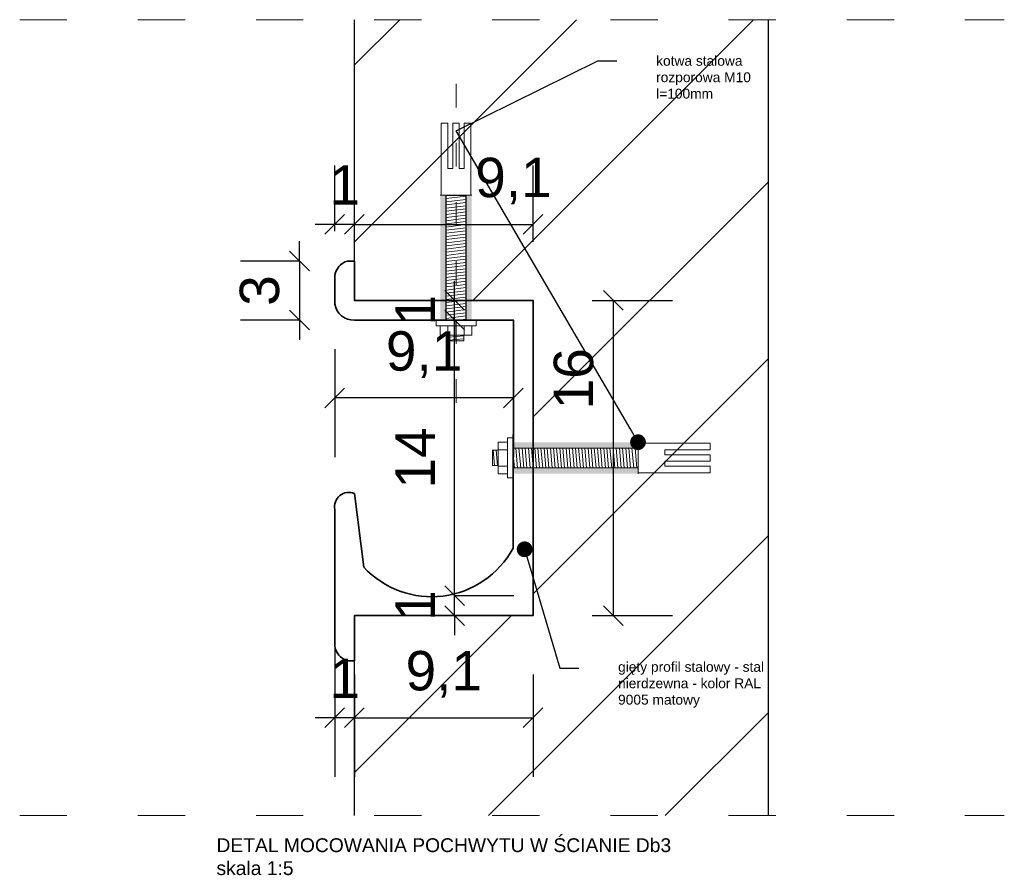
# Model space of a CAD drawing. Header units: millimetres. Extents: x -2720 to 125583, y -8970 to 34912.
# Tile 95 of 105: x 66692 to 66742, y 24182 to 24225. Entities that reach past the tile are written whole.
import ezdxf
from ezdxf import colors
from ezdxf.entities.mleader import LeaderData, LeaderLine
from ezdxf.math import Vec2, Vec3

# ---------------------------------------------------------------- set-up
doc = ezdxf.new("R2010")
doc.units = ezdxf.units.MM
doc.linetypes.add('1', pattern=[0])
doc.linetypes.add('ACAD_ISO03W100', pattern=[30, 12, -18])
doc.layers.add('A - hatch', color=253, linetype='Continuous', lineweight=5, transparency=0.6)
for name, color, linetype, lineweight in [('A - Schody', 251, 'Continuous', 13), ('A - widok', 251, 'Continuous', 5), ('A - Ściany konstrukcyjne', 3, 'Continuous', 35), ('A_KONST_ISTNIEJĄCE', 83, 'Continuous', 25), ('A_WYMIAROWANIE', 7, 'Continuous', 9)]:
    doc.layers.add(name, color=color, linetype=linetype, lineweight=lineweight)
doc.layers.add('A_HATCH', color=7, linetype='Continuous', lineweight=5, true_color=0x999999)
doc.styles.get("Standard").update_dxf_attribs({"font": 'arial.ttf'})
doc.dimstyles.new('DO WNETRZ', dxfattribs={"dimtxt": 6, "dimasz": 6, "dimexe": 3, "dimexo": 3, "dimgap": 2, "dimtad": 1, "dimdec": 1, "dimtxsty": 'Standard', "dimblk": 'OBLIQUE', "dimcen": 2.5, "dimadec": 0, "dimazin": 0, "dimtfac": 1, "dimtdec": 1, "dimtix": 1, "dimtmove": 0, "dimatfit": 3, "dimldrblk": 'OBLIQUE', "dimfxl": 4, "dimfxlon": 1, "dimarcsym": 0})

# ---------------------------------------------------------------- blocks, each defined once
blk = doc.blocks.new('_Oblique')
at = {"color": 0, "linetype": 'ByBlock', "lineweight": -2}
blk.add_line((-0.5, -0.5), (0.5, 0.5), dxfattribs=at)
blk = doc.blocks.new('*D1012')
at = {"layer": 'A_WYMIAROWANIE', "color": 0, "lineweight": -2, "ltscale": 2, "transparency": 16777216}
for p, q in [((66720.724, 24211.109), (66724.805, 24211.109)), ((66721.805, 24195.109), (66721.805, 24211.109)), ((66720.724, 24195.109), (66724.805, 24195.109))]:
    blk.add_line(p, q, dxfattribs=at)
at = {"layer": 'Defpoints', "color": 0, "ltscale": 2, "transparency": 16777216}
for p in [(66717.724, 24211.109), (66721.805, 24211.109), (66717.724, 24195.109)]:
    blk.add_point(p, dxfattribs=at)
at = {"layer": 'A_WYMIAROWANIE', "color": 0, "lineweight": -2, "ltscale": 2, "transparency": 16777216}
for p, rotation in [((66721.805, 24211.109), 90), ((66721.805, 24195.109), 270)]:
    blk.add_blockref('_Oblique', p, dxfattribs=dict(at, rotation=rotation))
at = {"layer": 'A_WYMIAROWANIE', "color": 0, "ltscale": 2, "transparency": 16777216, "insert": (66719.784, 24207.129), "char_height": 2, "attachment_point": 5, "rotation": 90}
blk.add_mtext('16', dxfattribs=at)
blk = doc.blocks.new('*D1013')
at = {"layer": 'A_WYMIAROWANIE', "color": 0, "lineweight": -2, "ltscale": 2, "transparency": 16777216}
for p, q in [((66707.652, 24214.632), (66707.652, 24217.964)), ((66708.652, 24214.109), (66708.652, 24217.964)), ((66707.652, 24214.964), (66706.652, 24214.964)), ((66708.652, 24214.964), (66707.652, 24214.964)), ((66708.652, 24214.964), (66709.652, 24214.964))]:
    blk.add_line(p, q, dxfattribs=at)
at = {"layer": 'Defpoints', "color": 0, "ltscale": 2, "transparency": 16777216}
for p in [(66707.652, 24214.964), (66707.652, 24211.632), (66708.652, 24211.109)]:
    blk.add_point(p, dxfattribs=at)
at = {"layer": 'A_WYMIAROWANIE', "color": 0, "lineweight": -2, "ltscale": 2, "transparency": 16777216}
blk.add_blockref('_Oblique', (66707.652, 24214.964), dxfattribs=at)
at = {"layer": 'A_WYMIAROWANIE', "color": 0, "lineweight": -2, "ltscale": 2, "transparency": 16777216, "rotation": 180}
blk.add_blockref('_Oblique', (66708.652, 24214.964), dxfattribs=at)
at = {"layer": 'A_WYMIAROWANIE', "color": 0, "ltscale": 2, "transparency": 16777216, "insert": (66708.152, 24216.969), "char_height": 2, "attachment_point": 5}
blk.add_mtext('1', dxfattribs=at)
blk = doc.blocks.new('*D1014')
at = {"layer": 'A_WYMIAROWANIE', "color": 0, "lineweight": -2, "ltscale": 2, "transparency": 16777216}
for p, q in [((66705.861, 24213.109), (66705.861, 24214.109)), ((66705.861, 24213.109), (66702.861, 24213.109)), ((66705.861, 24213.109), (66705.861, 24210.109)), ((66705.861, 24210.109), (66702.861, 24210.109)), ((66705.861, 24210.109), (66705.861, 24209.109))]:
    blk.add_line(p, q, dxfattribs=at)
at = {"layer": 'Defpoints', "color": 0, "ltscale": 2, "transparency": 16777216}
for p in [(66708.652, 24213.109), (66705.861, 24210.109), (66708.652, 24210.109)]:
    blk.add_point(p, dxfattribs=at)
at = {"layer": 'A_WYMIAROWANIE', "color": 0, "lineweight": -2, "ltscale": 2, "transparency": 16777216}
for p, rotation in [((66705.861, 24213.109), 270), ((66705.861, 24210.109), 90)]:
    blk.add_blockref('_Oblique', p, dxfattribs=dict(at, rotation=rotation))
at = {"layer": 'A_WYMIAROWANIE', "color": 0, "ltscale": 2, "transparency": 16777216, "insert": (66703.839, 24211.609), "char_height": 2, "attachment_point": 5, "rotation": 90}
blk.add_mtext('3', dxfattribs=at)
blk = doc.blocks.new('*D1015')
at = {"layer": 'A_WYMIAROWANIE', "color": 0, "lineweight": -2, "ltscale": 2, "transparency": 16777216}
for p, q in [((66708.652, 24192.109), (66708.652, 24186.923)), ((66717.724, 24192.109), (66717.724, 24186.923)), ((66708.652, 24189.923), (66717.724, 24189.923))]:
    blk.add_line(p, q, dxfattribs=at)
at = {"layer": 'Defpoints', "color": 0, "ltscale": 2, "transparency": 16777216}
for p in [(66708.652, 24195.109), (66717.724, 24195.109), (66717.724, 24189.923)]:
    blk.add_point(p, dxfattribs=at)
at = {"layer": 'A_WYMIAROWANIE', "color": 0, "lineweight": -2, "ltscale": 2, "transparency": 16777216, "rotation": 180}
blk.add_blockref('_Oblique', (66708.652, 24189.923), dxfattribs=at)
at = {"layer": 'A_WYMIAROWANIE', "color": 0, "lineweight": -2, "ltscale": 2, "transparency": 16777216}
blk.add_blockref('_Oblique', (66717.724, 24189.923), dxfattribs=at)
at = {"layer": 'A_WYMIAROWANIE', "color": 0, "ltscale": 2, "transparency": 16777216, "insert": (66713.188, 24192.125), "char_height": 2, "attachment_point": 5}
blk.add_mtext('9,1', dxfattribs=at)
blk = doc.blocks.new('*D1016')
at = {"layer": 'A_WYMIAROWANIE', "color": 0, "lineweight": -2, "ltscale": 2, "transparency": 16777216}
for p, q in [((66707.652, 24193.923), (66707.652, 24186.923)), ((66708.652, 24192.109), (66708.652, 24186.923)), ((66707.652, 24189.923), (66706.652, 24189.923)), ((66708.652, 24189.923), (66707.652, 24189.923)), ((66708.652, 24189.923), (66709.652, 24189.923))]:
    blk.add_line(p, q, dxfattribs=at)
at = {"layer": 'Defpoints', "color": 0, "ltscale": 2, "transparency": 16777216}
for p in [(66707.652, 24197.034), (66708.652, 24195.109), (66707.652, 24189.923)]:
    blk.add_point(p, dxfattribs=at)
at = {"layer": 'A_WYMIAROWANIE', "color": 0, "lineweight": -2, "ltscale": 2, "transparency": 16777216}
blk.add_blockref('_Oblique', (66707.652, 24189.923), dxfattribs=at)
at = {"layer": 'A_WYMIAROWANIE', "color": 0, "lineweight": -2, "ltscale": 2, "transparency": 16777216, "rotation": 180}
blk.add_blockref('_Oblique', (66708.652, 24189.923), dxfattribs=at)
at = {"layer": 'A_WYMIAROWANIE', "color": 0, "ltscale": 2, "transparency": 16777216, "insert": (66708.152, 24191.927), "char_height": 2, "attachment_point": 5}
blk.add_mtext('1', dxfattribs=at)
blk = doc.blocks.new('*D1017')
at = {"layer": 'A_WYMIAROWANIE', "color": 0, "lineweight": -2, "ltscale": 2, "transparency": 16777216}
for p, q in [((66708.652, 24214.109), (66708.652, 24217.964)), ((66717.724, 24214.076), (66717.724, 24217.964)), ((66708.652, 24214.964), (66717.724, 24214.964))]:
    blk.add_line(p, q, dxfattribs=at)
at = {"layer": 'Defpoints', "color": 0, "ltscale": 2, "transparency": 16777216}
for p in [(66717.724, 24214.964), (66708.652, 24211.109), (66717.724, 24211.076)]:
    blk.add_point(p, dxfattribs=at)
at = {"layer": 'A_WYMIAROWANIE', "color": 0, "lineweight": -2, "ltscale": 2, "transparency": 16777216, "rotation": 180}
blk.add_blockref('_Oblique', (66708.652, 24214.964), dxfattribs=at)
at = {"layer": 'A_WYMIAROWANIE', "color": 0, "lineweight": -2, "ltscale": 2, "transparency": 16777216}
blk.add_blockref('_Oblique', (66717.724, 24214.964), dxfattribs=at)
at = {"layer": 'A_WYMIAROWANIE', "color": 0, "ltscale": 2, "transparency": 16777216, "insert": (66716.724, 24217.166), "char_height": 2, "attachment_point": 5}
blk.add_mtext('9,1', dxfattribs=at)
blk = doc.blocks.new('*D1018')
at = {"layer": 'A_WYMIAROWANIE', "color": 0, "lineweight": -2, "ltscale": 2, "transparency": 16777216}
for p, q in [((66713.739, 24196.121), (66713.739, 24197.121)), ((66713.739, 24196.121), (66716.739, 24196.121)), ((66713.739, 24195.109), (66713.739, 24196.121)), ((66713.739, 24195.109), (66716.739, 24195.109)), ((66713.739, 24195.109), (66713.739, 24194.109))]:
    blk.add_line(p, q, dxfattribs=at)
at = {"layer": 'Defpoints', "color": 0, "ltscale": 2, "transparency": 16777216}
for p in [(66713.739, 24196.121), (66713.739, 24196.121), (66713.188, 24195.109)]:
    blk.add_point(p, dxfattribs=at)
at = {"layer": 'A_WYMIAROWANIE', "color": 0, "lineweight": -2, "ltscale": 2, "transparency": 16777216}
for p, rotation in [((66713.739, 24196.121), 270), ((66713.739, 24195.109), 90)]:
    blk.add_blockref('_Oblique', p, dxfattribs=dict(at, rotation=rotation))
at = {"layer": 'A_WYMIAROWANIE', "color": 0, "ltscale": 2, "transparency": 16777216, "insert": (66711.735, 24195.615), "char_height": 2, "attachment_point": 5, "rotation": 90}
blk.add_mtext('1', dxfattribs=at)
blk = doc.blocks.new('*D1019')
at = {"layer": 'A_WYMIAROWANIE', "color": 0, "lineweight": -2, "ltscale": 2, "transparency": 16777216}
for p, q in [((66713.739, 24210.109), (66710.739, 24210.109)), ((66713.739, 24196.121), (66713.739, 24210.109)), ((66713.739, 24196.121), (66716.739, 24196.121))]:
    blk.add_line(p, q, dxfattribs=at)
at = {"layer": 'Defpoints', "color": 0, "ltscale": 2, "transparency": 16777216}
for p in [(66713.739, 24210.109), (66716.724, 24210.109), (66713.739, 24196.121)]:
    blk.add_point(p, dxfattribs=at)
at = {"layer": 'A_WYMIAROWANIE', "color": 0, "lineweight": -2, "ltscale": 2, "transparency": 16777216}
for p, rotation in [((66713.739, 24210.109), 90), ((66713.739, 24196.121), 270)]:
    blk.add_blockref('_Oblique', p, dxfattribs=dict(at, rotation=rotation))
at = {"layer": 'A_WYMIAROWANIE', "color": 0, "ltscale": 2, "transparency": 16777216, "insert": (66711.735, 24203.115), "char_height": 2, "attachment_point": 5, "rotation": 90}
blk.add_mtext('14', dxfattribs=at)
blk = doc.blocks.new('*D1020')
at = {"layer": 'A_WYMIAROWANIE', "color": 0, "lineweight": -2, "ltscale": 2, "transparency": 16777216}
for p, q in [((66713.739, 24211.109), (66713.739, 24212.109)), ((66714.724, 24211.109), (66710.739, 24211.109)), ((66713.739, 24210.109), (66713.739, 24211.109)), ((66713.739, 24210.109), (66710.739, 24210.109)), ((66713.739, 24210.109), (66713.739, 24209.109))]:
    blk.add_line(p, q, dxfattribs=at)
at = {"layer": 'Defpoints', "color": 0, "ltscale": 2, "transparency": 16777216}
for p in [(66713.739, 24211.109), (66717.724, 24211.109), (66716.724, 24210.109)]:
    blk.add_point(p, dxfattribs=at)
at = {"layer": 'A_WYMIAROWANIE', "color": 0, "lineweight": -2, "ltscale": 2, "transparency": 16777216}
for p, rotation in [((66713.739, 24211.109), 270), ((66713.739, 24210.109), 90)]:
    blk.add_blockref('_Oblique', p, dxfattribs=dict(at, rotation=rotation))
at = {"layer": 'A_WYMIAROWANIE', "color": 0, "ltscale": 2, "transparency": 16777216, "insert": (66711.735, 24210.609), "char_height": 2, "attachment_point": 5, "rotation": 90}
blk.add_mtext('1', dxfattribs=at)
blk = doc.blocks.new('*D1021')
at = {"layer": 'A_WYMIAROWANIE', "color": 0, "lineweight": -2, "ltscale": 2, "transparency": 16777216}
for p, q in [((66707.652, 24208.632), (66707.652, 24203.155)), ((66716.724, 24207.109), (66716.724, 24203.155)), ((66716.724, 24206.155), (66707.652, 24206.155))]:
    blk.add_line(p, q, dxfattribs=at)
at = {"layer": 'Defpoints', "color": 0, "ltscale": 2, "transparency": 16777216}
for p in [(66707.652, 24211.632), (66716.724, 24210.109), (66707.652, 24206.155)]:
    blk.add_point(p, dxfattribs=at)
at = {"layer": 'A_WYMIAROWANIE', "color": 0, "lineweight": -2, "ltscale": 2, "transparency": 16777216, "rotation": 180}
blk.add_blockref('_Oblique', (66707.652, 24206.155), dxfattribs=at)
at = {"layer": 'A_WYMIAROWANIE', "color": 0, "lineweight": -2, "ltscale": 2, "transparency": 16777216}
blk.add_blockref('_Oblique', (66716.724, 24206.155), dxfattribs=at)
at = {"layer": 'A_WYMIAROWANIE', "color": 0, "ltscale": 2, "transparency": 16777216, "insert": (66712.188, 24208.357), "char_height": 2, "attachment_point": 5}
blk.add_mtext('9,1', dxfattribs=at)
blk = doc.blocks.new('_Dot')
at = {"color": 0, "linetype": 'ByBlock', "lineweight": -2}
blk.add_line((-0.5, 0), (-1, 0), dxfattribs=at)
at = {"color": 0, "linetype": 'ByBlock', "const_width": 0.5}
blk.add_lwpolyline([(-0.25, 0, 1), (0.25, 0, 1)], format="xyb", close=True, dxfattribs=at)

msp = doc.modelspace()

# ---------------------------------------------------------------- hatches: boundary and pattern name
at = {"layer": 'A - hatch', "transparency": 33554610}
h = msp.add_hatch(color=2, dxfattribs=at)
h.dxf.hatch_style = 1
h.paths.add_polyline_path([(66713.309, 24216.444), (66714.309, 24216.444), (66714.309, 24210.109), (66714.609, 24210.109), (66714.609, 24216.444), (66713.009, 24216.444), (66713.009, 24210.109), (66713.309, 24210.109)])
at = {"layer": 'A - hatch', "linetype": '1', "true_color": 0x939598, "transparency": 33554648}
h = msp.add_hatch(dxfattribs=at)
h.set_pattern_fill('ANSI31', color=252, scale=0.05, angle=142)
h.set_pattern_definition([(187, (-1244.69925, -912.09278), (0.01934675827, -0.15756670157), [])])
h.paths.add_polyline_path([(66713.309, 24216.444), (66714.309, 24216.444), (66714.309, 24210.109), (66713.309, 24210.109)])
h = msp.add_hatch(dxfattribs=at)
h.set_pattern_fill('ANSI31', color=252, scale=0.048619, angle=320)
h.set_pattern_definition([(5, (-2792.70921, 20732.57377), (-0.01345381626, 0.15377782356), [])])
h.paths.add_polyline_path([(66714.198, 24209.343), (66713.42, 24209.343), (66713.42, 24209.052), (66714.198, 24209.052)])
at = {"layer": 'A - hatch', "transparency": 33554610}
h = msp.add_hatch(color=2, dxfattribs=at)
h.dxf.hatch_style = 1
h.paths.add_polyline_path([(66723.051, 24203.611), (66723.051, 24202.611), (66716.717, 24202.611), (66716.717, 24202.311), (66723.051, 24202.311), (66723.051, 24203.911), (66716.717, 24203.911), (66716.717, 24203.611)])
at = {"layer": 'A - hatch', "linetype": '1', "true_color": 0x939598, "transparency": 33554648}
h = msp.add_hatch(dxfattribs=at)
h.set_pattern_fill('ANSI31', color=252, scale=0.05, angle=230)
h.set_pattern_definition([(275, (-1244.69925, -912.09278), (0.15814590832, 0.01383597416), [])])
h.paths.add_polyline_path([(66716.717, 24203.611), (66723.051, 24203.611), (66723.051, 24202.611), (66716.717, 24202.611)])
h = msp.add_hatch(dxfattribs=at)
h.set_pattern_fill('ANSI31', color=252, scale=0.048619, angle=230)
h.set_pattern_definition([(275, (63239.18143, 93709.629), (0.15377782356, 0.01345381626), [])])
h.paths.add_polyline_path([(66715.951, 24202.722), (66715.951, 24203.5), (66715.66, 24203.5), (66715.66, 24202.722)])
at = {"layer": 'A_HATCH'}
h = msp.add_hatch(dxfattribs=at)
h.set_pattern_fill('ANSI31', color=256, scale=2)
h.paths.add_polyline_path([(66708.652, 24225.36), (66729.652, 24225.36), (66729.652, 24184.958), (66708.652, 24184.958), (66708.652, 24195.109), (66717.724, 24195.109), (66717.724, 24211.109), (66708.652, 24211.109)])

# ---------------------------------------------------------------- linework, layer by layer
at = {"ltscale": 2}
msp.add_lwpolyline([(66713.309, 24216.444), (66714.309, 24216.444), (66714.309, 24210.109), (66713.309, 24210.109)], close=True, dxfattribs=at)
at = {"layer": 'A - Schody', "ltscale": 10}
for p, q in [((66713.009, 24216.444), (66714.609, 24216.444)), ((66723.051, 24203.911), (66723.051, 24202.311))]:
    msp.add_line(p, q, dxfattribs=at)
at = {"layer": 'A - widok'}
for p, q in [((66713.309, 24210.109), (66713.309, 24216.444)), ((66713.309, 24216.444), (66714.309, 24216.444)), ((66714.309, 24210.109), (66714.309, 24216.444)), ((66716.717, 24203.611), (66723.051, 24203.611)), ((66723.051, 24203.611), (66723.051, 24202.611)), ((66716.717, 24202.611), (66723.051, 24202.611))]:
    msp.add_line(p, q, dxfattribs=at)
at = {"layer": 'A - widok', "linetype": 'ACAD_ISO03W100', "ltscale": 0.2}
for points in [[(66691.652, 24225.36), (66741.652, 24225.36)], [(66691.652, 24184.958), (66741.652, 24184.958)]]:
    msp.add_lwpolyline(points, dxfattribs=at)
at = {"layer": 'A - widok', "linetype": 'ACAD_ISO03W100', "ltscale": 0.1}
msp.add_lwpolyline([(66713.809, 24205.902), (66713.809, 24222.744)], dxfattribs=at)
at = {"layer": 'A - widok'}
for points in [[(66713.059, 24216.444), (66713.059, 24220.109), (66713.392, 24220.109), (66713.392, 24217.805), (66713.646, 24217.805), (66713.646, 24220.109), (66713.973, 24220.109), (66713.973, 24217.805), (66714.227, 24217.805), (66714.227, 24220.109), (66714.559, 24220.109), (66714.559, 24216.444), (66713.059, 24216.444)], [(66714.826, 24209.817), (66712.793, 24209.817), (66712.793, 24210.109), (66714.826, 24210.109)], [(66714.609, 24209.817), (66713.009, 24209.817), (66713.009, 24209.343), (66714.609, 24209.343)], [(66714.223, 24209.817), (66713.395, 24209.817), (66713.395, 24209.343), (66714.223, 24209.343)], [(66714.198, 24209.343), (66713.42, 24209.343), (66713.42, 24209.052), (66714.198, 24209.052)], [(66716.425, 24202.094), (66716.425, 24204.127), (66716.717, 24204.127), (66716.717, 24202.094)], [(66716.425, 24202.311), (66716.425, 24203.911), (66715.951, 24203.911), (66715.951, 24202.311)], [(66716.425, 24202.697), (66716.425, 24203.524), (66715.951, 24203.524), (66715.951, 24202.697)], [(66723.051, 24203.861), (66726.717, 24203.861), (66726.717, 24203.528), (66724.413, 24203.528), (66724.413, 24203.274), (66726.717, 24203.274), (66726.717, 24202.947), (66724.413, 24202.947), (66724.413, 24202.693), (66726.717, 24202.693), (66726.717, 24202.361), (66723.051, 24202.361), (66723.051, 24203.861)], [(66715.951, 24202.722), (66715.951, 24203.5), (66715.66, 24203.5), (66715.66, 24202.722)]]:
    msp.add_lwpolyline(points, close=True, dxfattribs=at)
at = {"layer": 'A - Ściany konstrukcyjne'}
msp.add_lwpolyline([(66708.652, 24210.109), (66716.724, 24210.109), (66716.704, 24198.525, -0.513741), (66709.12, 24197.573), (66708.652, 24201.301, 0.601433), (66707.652, 24200.493), (66707.652, 24193.576, 0.295683), (66708.293, 24192.815), (66708.652, 24192.815), (66708.652, 24195.109), (66717.724, 24195.109), (66717.724, 24211.109), (66708.652, 24211.109), (66708.652, 24213.109), (66708.293, 24213.109, 0.295683), (66707.652, 24212.348), (66707.652, 24210.917, 0.379768)], format="xyb", close=True, dxfattribs=at)
at = {"layer": 'A_KONST_ISTNIEJĄCE', "ltscale": 2}
for points in [[(66708.652, 24184.958), (66708.652, 24195.109), (66717.724, 24195.109), (66717.724, 24211.109), (66708.652, 24211.109), (66708.652, 24225.36)], [(66729.652, 24225.36), (66729.652, 24184.958)]]:
    msp.add_lwpolyline(points, dxfattribs=at)

# ---------------------------------------------------------------- texts
at = {"insert": (66701.645, 24183.801), "char_height": 0.7, "attachment_point": 1}
msp.add_mtext_dynamic_manual_height_columns('DETAL MOCOWANIA POCHWYTU W ŚCIANIE Db3\\Pskala 1:5', width=171.15937, gutter_width=2.801, heights=[0], dxfattribs=at)

# ---------------------------------------------------------------- dimensions: what is measured, and where the dimension line sits
at = {"layer": 'A_WYMIAROWANIE', "ltscale": 2}
for base, p1, p2, picture, middle in [((66707.652, 24214.964), (66708.652, 24211.109), (66707.652, 24211.632), '*D1013', (66708.152, 24216.969)), ((66707.652, 24206.155), (66716.724, 24210.109), (66707.652, 24211.632), '*D1021', (66712.188, 24208.357)), ((66707.652, 24189.923), (66708.652, 24195.109), (66707.652, 24197.034), '*D1016', (66708.152, 24191.927)), ((66717.724, 24189.923), (66708.652, 24195.109), (66717.724, 24195.109), '*D1015', (66713.188, 24192.125))]:
    dim = msp.add_linear_dim(base=base, p1=p1, p2=p2, dimstyle='DO WNETRZ', override={"dimtxt": 2, "dimasz": 1, "dimgap": 1, "dimtmove": 1}, dxfattribs=at)
    dim.commit()
    dim.dimension.update_dxf_attribs({"geometry": picture, "text_midpoint": middle})
dim = msp.add_linear_dim(base=(66717.724, 24214.964), p1=(66708.652, 24211.109), p2=(66717.724, 24211.076), dimstyle='DO WNETRZ', override={"dimtxt": 2, "dimasz": 1, "dimgap": 1, "dimtmove": 1}, dxfattribs=at)
dim.commit()
dim.dimension.update_dxf_attribs({"geometry": '*D1017', "text_midpoint": (66716.724, 24214.964), "dimtype": 160})
for base, p1, p2, override, picture, middle in [((66705.861, 24210.109), (66708.652, 24213.109), (66708.652, 24210.109), {"dimtxt": 2, "dimasz": 1, "dimgap": 1}, '*D1014', (66703.839, 24211.609)), ((66713.739, 24211.109), (66716.724, 24210.109), (66717.724, 24211.109), {"dimtxt": 2, "dimasz": 1, "dimgap": 1, "dimtmove": 1}, '*D1020', (66711.735, 24210.609)), ((66713.739, 24210.109), (66713.739, 24196.121), (66716.724, 24210.109), {"dimtxt": 2, "dimasz": 1, "dimgap": 1, "dimtmove": 1}, '*D1019', (66711.735, 24203.115)), ((66713.739, 24196.121), (66713.188, 24195.109), (66713.739, 24196.121), {"dimtxt": 2, "dimasz": 1, "dimgap": 1, "dimtmove": 1}, '*D1018', (66711.735, 24195.615))]:
    dim = msp.add_linear_dim(base=base, p1=p1, p2=p2, angle=90, dimstyle='DO WNETRZ', override=override, dxfattribs=at)
    dim.commit()
    dim.dimension.update_dxf_attribs({"geometry": picture, "text_midpoint": middle})
dim = msp.add_linear_dim(base=(66721.805, 24211.109), p1=(66717.724, 24195.109), p2=(66717.724, 24211.109), angle=90, dimstyle='DO WNETRZ', override={"dimtxt": 2, "dimasz": 1, "dimgap": 1, "dimtmove": 1}, dxfattribs=at)
dim.commit()
dim.dimension.update_dxf_attribs({"geometry": '*D1012', "text_midpoint": (66721.805, 24207.129), "dimtype": 160})

# ---------------------------------------------------------------- leaders
at = {"ltscale": 0.3}
ml = msp.add_multileader_mtext('Standard', dxfattribs=at)
ml.set_content('kotwa stalowa rozporowa M10 l=100mm', color=256)
ml.set_leader_properties()
ml.set_arrow_properties(name='DOT')
ml.build(insert=Vec2(0, 0))
ml.multileader.update_dxf_attribs({"arrow_head_size": 0.8})
ctx = ml.context
ctx.base_point, ctx.char_height, ctx.arrow_head_size, ctx.plane_origin = Vec3(66721.971, 24223.267), 0.5, 0.8, Vec3(66677.301, 24150.763)
notes = []
notes.append((ctx, [(1, (1, 1, 0), (66721.012, 24223.267), (1, 0), 0.959, [(1, [(66723.051, 24203.911), (66713.809, 24219.72)], 0, [])])]))
ctx.mtext.insert, ctx.mtext.width, ctx.mtext.flow_direction = Vec3(66723.971, 24223.522), 5.97386, 5
ml = msp.add_multileader_mtext('Standard', dxfattribs=at)
ml.set_content('gięty profil stalowy - stal nierdzewna - kolor RAL 9005 matowy', color=256)
ml.set_leader_properties()
ml.set_arrow_properties(name='DOT')
ml.build(insert=Vec2(0, 0))
ml.multileader.update_dxf_attribs({"arrow_head_size": 0.8})
ctx = ml.context
ctx.base_point, ctx.char_height, ctx.arrow_head_size, ctx.plane_origin = Vec3(66720.038, 24192.431), 0.5, 0.8, Vec3(66626.835, 24187.806)
notes.append((ctx, [(1, (1, 1, 0), (66719.079, 24192.431), (1, 0), 0.959, [(0, [(66717.293, 24198.473)], 0, [])])]))
ctx.mtext.insert, ctx.mtext.width, ctx.mtext.flow_direction = Vec3(66722.038, 24192.755), 8.7953, 5
for ctx, leaders in notes:
    for number, flags, end, landing, length, lines in leaders:
        leader = LeaderData()
        leader.index, (leader.has_last_leader_line, leader.has_dogleg_vector, leader.attachment_direction) = number, flags
        leader.last_leader_point, leader.dogleg_vector, leader.dogleg_length = Vec3(end), Vec3(landing), length
        for number, points, colour, breaks in lines:
            line = LeaderLine()
            line.index, line.vertices, line.color, line.breaks = number, Vec3.list(points), colors.encode_raw_color(colour), breaks
            leader.lines.append(line)
        ctx.leaders.append(leader)

doc.saveas('drawing.dxf')
